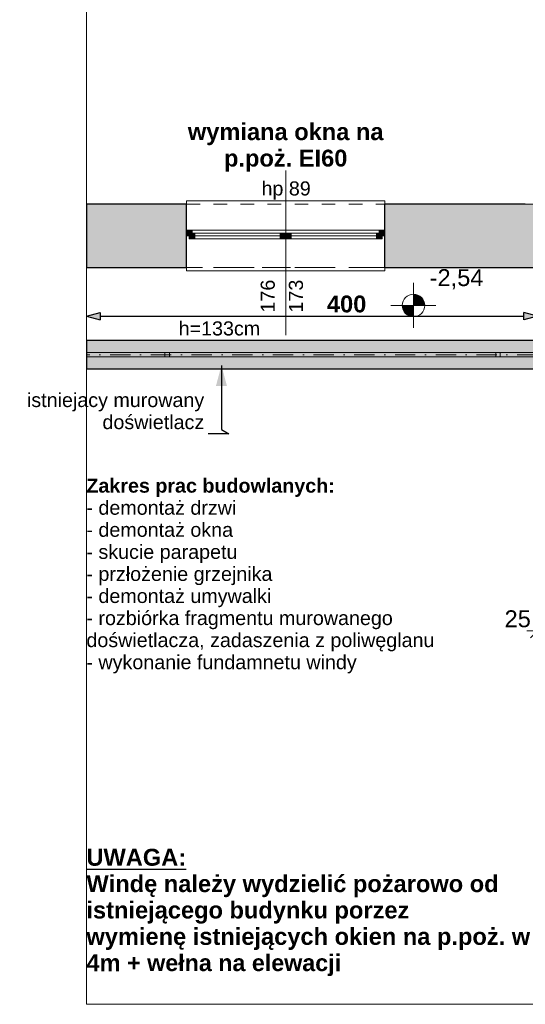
# Model space of a CAD drawing. Header units: centimetres. Extents: x -509 to 939, y -960 to 494.
# Tile 1 of 14: x -509 to -61, y -960 to -87. Entities that reach past the tile are written whole.
import ezdxf

# ---------------------------------------------------------------- set-up
doc = ezdxf.new("R2010")
doc.units = ezdxf.units.CM
doc.header["$MEASUREMENT"] = 0
for name, pattern in [('Kropki i Kreski', [36, 18, -9, 0, -9]), ('Przerywana', [24, 12, -12]), ('Przerywana długa', [39, 25, -14]), ('Wipeout_Contour', [100, 0, -100])]:
    doc.linetypes.add(name, pattern=pattern)
for name, color, linetype, lineweight in [('130-Teren_Nr_pióra__19', 255, 'Continuous', 0), ('220 - ŚCIANY WEWNĘTRZNE_Nr_pióra__27', 7, 'Continuous', 25), ('220-A Ściany_Nr_pióra__120', 7, 'Continuous', 13), ('220-Ściany_Nr_pióra__19', 255, 'Continuous', 13), ('299-A Wymiary Opisy_Nr_pióra__6', 5, 'Continuous', 13), ('440-Stropy_Nr_pióra__19', 255, 'Continuous', 0), ('830-Teksty Etykiety_Nr_pióra__6', 5, 'Continuous', 13), ('A-TABELKA_Nr_pióra__7', 7, 'Continuous', 13), ('Nowe_299-Wymiary Opisy_Nr_pióra__140', 1, 'Continuous', 25), ('Nowe_299-Wymiary Opisy_Nr_pióra__20', 1, 'Continuous', 13), ('Nowe_299-Wymiary Opisy_Nr_pióra__6', 5, 'Continuous', 13), ('Nowe_A-TABELKA_Nr_pióra__140', 1, 'Continuous', 25), ('Nowe_Bloki tekstowe_Nr_pióra__140', 1, 'Continuous', 25), ('Nowe_Bloki tekstowe_Nr_pióra__6', 5, 'Continuous', 13), ('Okna Archicada_Nr_pióra__27', 7, 'Continuous', 25), ('Znaczniki okien Archicada_Nr_pióra__7', 7, 'Continuous', 13)]:
    doc.layers.add(name, color=color, linetype=linetype, lineweight=lineweight)
for name, color, linetype in [('220 - ŚCIANY WEWNĘTRZNE', 7, 'Continuous'), ('440-Stropy', 7, 'Continuous'), ('Nowe_299-Wymiary Opisy', 7, 'Continuous'), ('Okna Archicada', 7, 'Continuous')]:
    doc.layers.add(name, color=color, linetype=linetype)
for name, color, linetype, lineweight, true_color in [('270-Dachy Powłoki_Nr_pióra__92', 7, 'Continuous', 13, 0xbf8080), ('299-A Wymiary Opisy_Nr_pióra__45', 7, 'Continuous', 15, 0x40a5ff), ('420-Słupy_Nr_pióra__88', 7, 'Continuous', 13, 0xfd4435), ('440-K Belki_Nr_pióra__44', 7, 'Continuous', 13, 0x029e21), ('830-Teksty Etykiety_Nr_pióra__85', 7, 'Continuous', 13, 0x80c2ff), ('Nowe_299-Wymiary Opisy_Nr_pióra__45', 7, 'Continuous', 15, 0x40a5ff), ('Nowe_299-Wymiary Opisy_Nr_pióra__85', 7, 'Continuous', 13, 0x80c2ff), ('Okna Archicada_Nr_pióra__23', 7, 'Continuous', 15, 0xff6600), ('Okna Archicada_Nr_pióra__3', 7, 'Continuous', 13, 0xff6600), ('Znaczniki okien Archicada_Nr_pióra__45', 7, 'Continuous', 15, 0x40a5ff)]:
    doc.layers.add(name, color=color, linetype=linetype, lineweight=lineweight, true_color=true_color)
doc.styles.add('STYL_AUTOMATYCZNY_1', font='arial.ttf')
doc.styles.add('STYL_AUTOMATYCZNY_2', font='arial.ttf')
doc.styles.add('STYL_AUTOMATYCZNY_3', font='arial.ttf')
doc.styles.add('STYL_AUTOMATYCZNY_4', font='arial.ttf')
doc.dimstyles.new('STYL_AUTOMATYCZNY__1', dxfattribs={"dimtxt": 15, "dimasz": 11.875, "dimexe": 0.18, "dimexo": 0.0625, "dimgap": 0, "dimtad": 1, "dimtih": 1, "dimtoh": 1, "dimdec": 0, "dimzin": 0, "dimdsep": 46, "dimtxsty": 'STYL_AUTOMATYCZNY_2', "dimblk": 'ARROWHEAD_6', "dimblk1": 'ARROWHEAD_6', "dimblk2": 'ARROWHEAD_6', "dimcen": 0.09, "dimse1": 1, "dimse2": 1, "dimclrd": 256, "dimclre": 256, "dimclrt": 5, "dimadec": 1, "dimazin": 0, "dimtfac": 1, "dimtdec": 4, "dimtmove": 0, "dimatfit": 3, "dimfxl": 1, "dimtolj": 1, "dimtzin": 0, "dimarcsym": 0})
doc.dimstyles.new('STYL_AUTOMATYCZNY__4', dxfattribs={"dimtxt": 15, "dimasz": 11.875, "dimexe": 0.18, "dimexo": 0.0625, "dimgap": 0, "dimtad": 1, "dimtih": 1, "dimtoh": 1, "dimdec": 0, "dimzin": 0, "dimdsep": 46, "dimtxsty": 'STYL_AUTOMATYCZNY_3', "dimblk": 'ARROWHEAD_5', "dimblk1": 'ARROWHEAD_5', "dimblk2": 'ARROWHEAD_5', "dimcen": 0.09, "dimse1": 1, "dimse2": 1, "dimclrd": 1, "dimclre": 1, "dimclrt": 1, "dimadec": 1, "dimazin": 0, "dimtfac": 1, "dimtdec": 4, "dimtmove": 2, "dimatfit": 3, "dimfxl": 1, "dimtolj": 1, "dimtzin": 0, "dimarcsym": 0})
doc.dimstyles.new('STYL_AUTOMATYCZNY__5', dxfattribs={"dimtxt": 0.18, "dimasz": 18.24, "dimexe": 0.18, "dimexo": 0.0625, "dimgap": 0, "dimtad": 0, "dimtih": 1, "dimtoh": 1, "dimdec": 4, "dimzin": 0, "dimdsep": 46, "dimcen": 0.09, "dimadec": 0, "dimazin": 0, "dimtfac": 1, "dimtdec": 4, "dimtmove": 0, "dimatfit": 3, "dimldrblk": 'ARROWHEAD_5', "dimfxl": 1, "dimtolj": 1, "dimtzin": 0, "dimarcsym": 0})

# ---------------------------------------------------------------- blocks, each defined once
blk = doc.blocks.new('*D1')
at = {"layer": 'Nowe_299-Wymiary Opisy_Nr_pióra__45', "color": 161, "linetype": 'Continuous', "lineweight": 15, "true_color": 0x40a5ff}
for p, q in [((-43.61, -622.76), (-56.11, -635.26)), ((-18.61, -622.76), (-31.11, -635.26))]:
    blk.add_line(p, q, dxfattribs=at)
at = {"layer": 'Nowe_299-Wymiary Opisy_Nr_pióra__85', "color": 151, "linetype": 'Continuous', "lineweight": 13, "true_color": 0x80c2ff}
for p, q in [((-49.86, -640.73), (-49.86, -617.29)), ((-24.86, -640.73), (-24.86, -617.29)), ((-59.23, -629.01), (-49.86, -629.01)), ((-49.86, -629.01), (-24.86, -629.01))]:
    blk.add_line(p, q, dxfattribs=at)
at = {"layer": 'Nowe_299-Wymiary Opisy_Nr_pióra__6', "color": 5, "lineweight": 13, "insert": (-78.99, -626.01), "char_height": 15, "attachment_point": 7, "style": 'STYL_AUTOMATYCZNY_2'}
blk.add_mtext('\\A1;{\\pql;\\fArial|b0|i0|c238|p0;\\W1.000000;25}', dxfattribs=at)
blk = doc.blocks.new('ARROWHEAD_6')
at = {"color": 0, "linetype": 'Continuous', "lineweight": 0}
for p, q in [((0, 0), (-1, 0)), ((-0.5, -0.5), (0.5, 0.5))]:
    blk.add_line(p, q, dxfattribs=at)
blk = doc.blocks.new('*D16')
at = {"layer": 'Nowe_299-Wymiary Opisy_Nr_pióra__140', "linetype": 'Continuous', "lineweight": 25}
for points in [[(-449.86, -349.64), (-437.79, -352.87), (-437.79, -346.4)], [(-49.86, -349.64), (-61.93, -346.4), (-61.93, -352.87)]]:
    blk.add_hatch(color=1, dxfattribs=at).paths.add_polyline_path(points)
at = {"layer": 'Nowe_299-Wymiary Opisy_Nr_pióra__140', "color": 1, "linetype": 'Continuous', "lineweight": 25}
for p, q in [((-449.86, -349.64), (-437.79, -346.4)), ((-437.79, -346.4), (-437.79, -352.87)), ((-61.93, -352.87), (-61.93, -346.4)), ((-49.86, -349.64), (-61.93, -346.4)), ((-449.86, -349.64), (-437.79, -352.87)), ((-437.79, -349.64), (-61.93, -349.64)), ((-49.86, -349.64), (-61.93, -352.87))]:
    blk.add_line(p, q, dxfattribs=at)
at = {"layer": 'Nowe_299-Wymiary Opisy_Nr_pióra__20', "color": 1, "lineweight": 13, "insert": (-236.57, -346.64), "char_height": 15, "attachment_point": 7, "style": 'STYL_AUTOMATYCZNY_3'}
blk.add_mtext('\\A1;{\\pql;\\fArial|b1|i0|c238|p0;\\W1.000000;400}', dxfattribs=at)
blk = doc.blocks.new('ARROWHEAD_5')
at = {"linetype": 'Continuous', "lineweight": 0}
blk.add_hatch(color=0, dxfattribs=at).paths.add_polyline_path([(-1, 0.2679), (0, 0), (-1, -0.2679)])
at = {"color": 0, "linetype": 'Continuous', "lineweight": 0}
blk.add_line((0, 0), (-1, 0), dxfattribs=at)

msp = doc.modelspace()

# ---------------------------------------------------------------- hatches: boundary and pattern name
at = {"layer": '220-Ściany_Nr_pióra__19', "linetype": 'Continuous', "lineweight": 13}
h = msp.add_hatch(dxfattribs=at)
h.set_pattern_fill('Podwójny_szraf_1_4_0001', color=255, style=0, pattern_type=2)
h.set_pattern_definition([(45, (0, 0), (-22.981, 22.981), []), (45, (-4.596, 4.596), (-22.981, 22.981), [])])
h.paths.add_polyline_path([(-60.62, 390.38), (-449.86, 390.38), (-449.86, -250.47), (-60.62, -250.47), (-60.62, 141.53), (282.38, 141.53), (282.38, -960.47), (367.7, -960.47), (367.7, 141.53), (367.7, 390.38)])

# ---------------------------------------------------------------- linework, layer by layer
at = {"layer": '130-Teren_Nr_pióra__19', "color": 255, "linetype": 'Continuous', "lineweight": 0, "flags": 128}
msp.add_lwpolyline([(-449.86, -396.47), (-49.86, -396.47), (-49.86, -560.47), (175.14, -560.47), (175.14, -396.47), (240.38, -396.47), (240.38, -960.47), (-449.86, -960.47)], close=True, dxfattribs=at)

# ---------------------------------------------------------------- next in the draw order: wipeouts: each hides what was drawn before it
at = {"color": 254, "linetype": 'Wipeout_Contour', "lineweight": 0, "ltscale": 4498.88781}
msp.add_wipeout([(-449.86, 390.38), (-449.86, -250.47), (282.38, -250.47), (282.38, -960.47), (367.7, -960.47), (367.7, -250.47), (367.7, 390.38)], dxfattribs=at).dxf.layer = '440-Stropy'

# ---------------------------------------------------------------- next in the draw order: linework, layer by layer
at = {"layer": '440-Stropy_Nr_pióra__19', "color": 255, "linetype": 'Continuous', "lineweight": 0, "flags": 128}
msp.add_lwpolyline([(-449.86, 390.38), (-449.86, -250.47), (282.38, -250.47), (282.38, -960.47), (367.7, -960.47), (367.7, -250.47), (367.7, 390.38)], close=True, dxfattribs=at)

# ---------------------------------------------------------------- next in the draw order: wipeouts: each hides what was drawn before it
at = {"color": 254, "linetype": 'Wipeout_Contour', "lineweight": 0, "ltscale": 1852.799737}
msp.add_wipeout([(-449.86, -396.47), (-46.86, -396.47), (-46.86, -306.47), (-449.86, -306.47)], dxfattribs=at).dxf.layer = '440-Stropy'

# ---------------------------------------------------------------- next in the draw order: linework, layer by layer
at = {"layer": '440-Stropy_Nr_pióra__19', "color": 255, "linetype": 'Continuous', "lineweight": 0, "flags": 128}
msp.add_lwpolyline([(-449.86, -396.47), (-46.86, -396.47), (-46.86, -306.47), (-449.86, -306.47)], close=True, dxfattribs=at)

# ---------------------------------------------------------------- next in the draw order: wipeouts: each hides what was drawn before it
at = {"color": 254, "linetype": 'Wipeout_Contour', "lineweight": 0, "ltscale": 5304.275944}
msp.add_wipeout([(-449.86, -250.47), (240.38, -250.47), (282.38, -250.47), (282.38, -960.47), (367.7, -960.47), (367.7, -250.47), (367.7, 390.38), (240.38, 390.38), (-449.86, 390.38)], dxfattribs=at).dxf.layer = '440-Stropy'

# ---------------------------------------------------------------- next in the draw order: hatches: boundary and pattern name
at = {"layer": '220 - ŚCIANY WEWNĘTRZNE', "linetype": 'Continuous', "lineweight": 0, "true_color": 0x7f7f7f}
for points in [[(-449.86, -250.47), (-449.86, -306.47), (-361.12, -306.47), (-361.12, -250.47)], [(-185.12, -306.47), (-31.12, -306.47), (-31.12, -250.47), (-185.12, -250.47)], [(-49.86, -371.47), (-449.86, -371.47), (-449.86, -396.47), (-49.86, -396.47)]]:
    msp.add_hatch(color=8, dxfattribs=at).paths.add_polyline_path(points)
at = {"layer": '299-A Wymiary Opisy_Nr_pióra__45', "linetype": 'Continuous', "lineweight": 15, "true_color": 0x40a5ff}
for points in [[(-159.83, -340.17), (-149.83, -340.17), (-150.59, -336.35), (-152.76, -333.1), (-156, -330.94), (-159.83, -330.17)], [(-159.83, -340.17), (-169.83, -340.17), (-169.07, -344), (-166.9, -347.25), (-163.66, -349.41), (-159.83, -350.17)]]:
    msp.add_hatch(color=161, dxfattribs=at).paths.add_polyline_path(points)

# ---------------------------------------------------------------- next in the draw order: linework, layer by layer
at = {"layer": '220 - ŚCIANY WEWNĘTRZNE_Nr_pióra__27', "color": 7, "linetype": 'Continuous', "lineweight": 25}
for p, q in [((-361.12, -273.47), (-361.12, -250.47)), ((-185.12, -273.47), (-185.12, -250.47)), ((-361.12, -278.47), (-361.12, -273.47)), ((-361.12, -306.47), (-361.12, -278.47)), ((-185.12, -278.47), (-185.12, -273.47)), ((-185.12, -306.47), (-185.12, -278.47))]:
    msp.add_line(p, q, dxfattribs=at)
at = {"layer": '220 - ŚCIANY WEWNĘTRZNE_Nr_pióra__27', "color": 7, "linetype": 'Continuous', "lineweight": 25, "flags": 128}
for points in [[(-361.12, -250.47), (-449.86, -250.47)], [(-449.86, -250.47), (-449.86, -306.47)], [(-60.62, -250.47), (-185.12, -250.47)], [(-449.86, -306.47), (-361.12, -306.47)], [(-185.12, -306.47), (-31.12, -306.47)], [(-49.86, -371.47), (-449.86, -371.47)], [(-449.86, -371.47), (-449.86, -396.47)], [(-449.86, -396.47), (-49.86, -396.47)]]:
    msp.add_lwpolyline(points, dxfattribs=at)
at = {"layer": '220-A Ściany_Nr_pióra__120', "color": 7, "linetype": 'Przerywana długa', "lineweight": 13}
msp.add_line((-449.86, -306.47), (-449.86, 390.38), dxfattribs=at)
at = {"layer": '270-Dachy Powłoki_Nr_pióra__92', "color": 23, "linetype": 'Przerywana długa', "lineweight": 13, "true_color": 0xbf8080, "flags": 128}
for points in [[(-449.86, -396.47), (-449.86, -306.47)], [(-49.86, -396.47), (-449.86, -396.47)]]:
    msp.add_lwpolyline(points, dxfattribs=at)
at = {"layer": '299-A Wymiary Opisy_Nr_pióra__45', "color": 161, "linetype": 'Continuous', "lineweight": 15, "true_color": 0x40a5ff}
for p, q in [((-159.83, -360.17), (-159.83, -320.17)), ((-179.83, -340.17), (-139.83, -340.17))]:
    msp.add_line(p, q, dxfattribs=at)
msp.add_circle((-159.83, -340.17), 10, dxfattribs=at)
at = {"layer": '420-Słupy_Nr_pióra__88', "color": 20, "linetype": 'Przerywana', "lineweight": 13, "true_color": 0xfd4435}
for p, q in [((-380.23, -381.97), (-380.23, -385.97)), ((-376.23, -381.97), (-380.23, -381.97)), ((-376.23, -385.97), (-376.23, -381.97)), ((-86.79, -381.97), (-86.79, -385.97)), ((-82.79, -381.97), (-86.79, -381.97)), ((-82.79, -385.97), (-82.79, -381.97)), ((-380.23, -385.97), (-376.23, -385.97)), ((-86.79, -385.97), (-82.79, -385.97))]:
    msp.add_line(p, q, dxfattribs=at)
at = {"layer": '440-K Belki_Nr_pióra__44', "color": 104, "linetype": 'Continuous', "lineweight": 13, "true_color": 0x029e21}
for p, q in [((-49.86, -381.97), (-449.86, -381.97)), ((-449.86, -381.97), (-449.86, -385.97)), ((-49.86, -385.97), (-449.86, -385.97))]:
    msp.add_line(p, q, dxfattribs=at)
at = {"layer": '440-K Belki_Nr_pióra__44', "color": 104, "linetype": 'Kropki i Kreski', "lineweight": 13, "true_color": 0x029e21}
msp.add_line((-49.86, -383.97), (-449.86, -383.97), dxfattribs=at)
at = {"layer": '440-Stropy_Nr_pióra__19', "color": 255, "linetype": 'Continuous', "lineweight": 0, "flags": 128}
msp.add_lwpolyline([(-449.86, -250.47), (240.38, -250.47), (282.38, -250.47), (282.38, -960.47), (367.7, -960.47), (367.7, -250.47), (367.7, 390.38), (240.38, 390.38), (-449.86, 390.38)], close=True, dxfattribs=at)

# ---------------------------------------------------------------- next in the draw order: texts
at = {"layer": '299-A Wymiary Opisy_Nr_pióra__6', "color": 5, "lineweight": 13, "insert": (-145.47, -325.81), "char_height": 15, "attachment_point": 7, "style": 'STYL_AUTOMATYCZNY_2'}
msp.add_mtext('\\A1;{\\pql;\\fArial|b0|i0|c238|p0;\\W1.000000;-2,54}', dxfattribs=at)
at = {"layer": '830-Teksty Etykiety_Nr_pióra__6', "color": 5, "linetype": 'Continuous', "lineweight": 13, "insert": (-345.37, -450.17), "char_height": 12.5, "attachment_point": 9, "line_spacing_factor": 0.940077, "style": 'STYL_AUTOMATYCZNY_2'}
msp.add_mtext('\\A1;{\\pqr;\\fArial|b0|i0|c238|p0;\\W1.000000;istniejacy murowany \\P\\pqr;\\fArial|b0|i0|c238|p0;\\W1.000000;doświetlacz}', dxfattribs=at)
at = {"layer": 'A-TABELKA_Nr_pióra__7', "color": 7, "linetype": 'Continuous', "lineweight": 13, "insert": (-331.89, -354.35), "char_height": 12.5, "attachment_point": 2, "style": 'STYL_AUTOMATYCZNY_1'}
msp.add_mtext('\\A1;{\\pqc;\\fArial|b0|i0|c238|p0;\\W1.000000;h=133cm}', dxfattribs=at)
at = {"layer": 'Nowe_A-TABELKA_Nr_pióra__140', "color": 1, "linetype": 'Continuous', "lineweight": 25, "insert": (-449.86, -822.47), "char_height": 15, "width": 461.4276, "attachment_point": 1, "line_spacing_factor": 0.936354, "style": 'STYL_AUTOMATYCZNY_4'}
msp.add_mtext('\\A1;{\\pql;\\fArial|b1|i0|c238|p0;\\L\\W1.000000;\\LUWAGA:\\P\\pql;\\fArial|b1|i0|c238|p0;\\l\\W1.000000;\\lWindę należy wydzielić pożarowo od istniejącego budynku porzez\\P\\pql;\\fArial|b1|i0|c238|p0;\\l\\W1.000000;\\lwymienę istniejąc\\fArial|b1|i0|c238|p0;\\l\\W1.000000;\\lych\\fArial|b1|i0|c238|p0;\\l\\W1.000000;\\l ok\\fArial|b1|i0|c238|p0;\\l\\W1.000000;\\lien\\fArial|b1|i0|c238|p0;\\l\\W1.000000;\\l na p.poż. w pasie 4m \\fArial|b1|i0|c238|p0;\\l\\H0.984482x;\\W1.000000;\\l+ wełna na elewacj\\fArial|b1|i0|c238|p0;\\H1.015763x;\\W1.000000;i}', dxfattribs=at)
at = {"layer": 'Nowe_Bloki tekstowe_Nr_pióra__140', "color": 1, "linetype": 'Continuous', "lineweight": 25, "insert": (-273.12, -178.5), "char_height": 15, "width": 173.2349, "attachment_point": 2, "line_spacing_factor": 0.938653, "style": 'STYL_AUTOMATYCZNY_4'}
msp.add_mtext('\\A1;{\\pqc;\\fArial|b1|i0|c238|p0;\\W1.000000;wymiana okna na p.poż.\\fArial|b1|i0|c238|p0;\\W1.000000; EI60}', dxfattribs=at)
at = {"layer": 'Nowe_Bloki tekstowe_Nr_pióra__6', "color": 5, "linetype": 'Continuous', "lineweight": 13, "insert": (-449.86, -493.88), "char_height": 12.5, "width": 314.2723, "attachment_point": 1, "line_spacing_factor": 0.939799, "style": 'STYL_AUTOMATYCZNY_4'}
msp.add_mtext('\\A1;{\\pql;\\fArial|b1|i0|c238|p0;\\W1.000000;Zakres prac budowlanych:\\P\\pql;\\fArial|b0|i0|c238|p0;\\W1.000000;- demontaż drzwi\\P\\pql;\\fArial|b0|i0|c238|p0;\\W1.000000;- demontaż okna\\P\\pql;\\fArial|b0|i0|c238|p0;\\W1.000000;- skucie parapetu\\P\\pql;\\fArial|b0|i0|c238|p0;\\W1.000000;- przłożenie grzejnika\\P\\pql;\\fArial|b0|i0|c238|p0;\\W1.000000;- demontaż umywalki\\P\\pql;\\fArial|b0|i0|c238|p0;\\W1.000000;- rozbiórka fragmentu murowanego doświetlacza, zadaszenia\\fArial|b0|i0|c238|p0;\\W1.000000; z poliwęglanu\\P\\pql;\\fArial|b0|i0|c238|p0;\\W1.000000;- wykonanie fundamnetu windy}', dxfattribs=at)

# ---------------------------------------------------------------- next in the draw order: dimensions: what is measured, and where the dimension line sits
at = {"layer": 'Nowe_299-Wymiary Opisy', "color": 151, "linetype": 'Continuous', "lineweight": 13, "true_color": 0x80c2ff}
dim = msp.add_linear_dim(base=(-24.86, -629.01), p1=(-49.86, -434.47), p2=(-24.86, -434.47), dimstyle='STYL_AUTOMATYCZNY__1', dxfattribs=at)
dim.commit()
dim.dimension.update_dxf_attribs({"geometry": '*D1', "text_midpoint": (-67.57, -618.51), "dimtype": 160})

# ---------------------------------------------------------------- next in the draw order: leaders
at = {"layer": '830-Teksty Etykiety_Nr_pióra__85', "color": 151, "linetype": 'Continuous', "lineweight": 13, "true_color": 0x80c2ff, "annotation_type": 0, "has_hookline": 1, "hookline_direction": 1, "text_width": 155.76}
msp.add_leader([(-330.1, -393.44), (-330.1, -450.17), (-323.53, -454.26), (-341.77, -454.26)], dimstyle='STYL_AUTOMATYCZNY__5', dxfattribs=at)

# ---------------------------------------------------------------- next in the draw order: wipeouts: each hides what was drawn before it
at = {"color": 254, "linetype": 'Wipeout_Contour', "lineweight": 0, "ltscale": 2280.07921}
msp.add_wipeout([(-185.12, -273.47), (-185.12, -250.47), (-185.12, -247.47), (-361.12, -247.47), (-361.12, -250.47), (-361.12, -273.47)], dxfattribs=at).dxf.layer = 'Okna Archicada'
at = {"color": 254, "linetype": 'Wipeout_Contour', "lineweight": 0, "ltscale": 2458.515777}
msp.add_wipeout([(-361.12, -278.47), (-361.12, -306.47), (-361.12, -309.47), (-185.12, -309.47), (-185.12, -306.47), (-185.12, -278.47)], dxfattribs=at).dxf.layer = 'Okna Archicada'

# ---------------------------------------------------------------- next in the draw order: hatches: boundary and pattern name
at = {"layer": 'Okna Archicada', "linetype": 'Continuous', "lineweight": 0, "true_color": 0x7f7f7f}
for points in [[(-361.12, -278.47), (-358.62, -278.47), (-358.62, -275.97), (-356.12, -275.97), (-356.12, -273.47), (-361.12, -273.47)], [(-185.12, -273.47), (-190.12, -273.47), (-190.12, -275.97), (-187.62, -275.97), (-187.62, -278.47), (-185.12, -278.47)]]:
    msp.add_hatch(color=8, dxfattribs=at).paths.add_polyline_path(points)

# ---------------------------------------------------------------- next in the draw order: linework, layer by layer
at = {"layer": '270-Dachy Powłoki_Nr_pióra__92', "color": 23, "linetype": 'Przerywana długa', "lineweight": 13, "true_color": 0xbf8080, "flags": 128}
msp.add_lwpolyline([(-449.86, -306.47), (-49.86, -306.47)], dxfattribs=at)
at = {"layer": 'Okna Archicada_Nr_pióra__27', "color": 7, "linetype": 'Continuous', "lineweight": 25}
for p, q in [((-361.12, -273.47), (-361.12, -250.47)), ((-185.12, -273.47), (-185.12, -250.47)), ((-361.12, -278.47), (-361.12, -273.47)), ((-361.12, -278.47), (-361.12, -273.47)), ((-361.12, -306.47), (-361.12, -278.47)), ((-185.12, -278.47), (-185.12, -273.47)), ((-185.12, -278.47), (-185.12, -273.47)), ((-185.12, -306.47), (-185.12, -278.47))]:
    msp.add_line(p, q, dxfattribs=at)
at = {"layer": 'Okna Archicada_Nr_pióra__3', "color": 30, "linetype": 'Continuous', "lineweight": 13, "true_color": 0xff6600}
for p, q in [((-361.12, -250.47), (-361.12, -247.47)), ((-361.12, -247.47), (-185.12, -247.47)), ((-185.12, -247.47), (-185.12, -250.47)), ((-361.12, -306.47), (-361.12, -309.47)), ((-361.12, -309.47), (-185.12, -309.47)), ((-185.12, -309.47), (-185.12, -306.47))]:
    msp.add_line(p, q, dxfattribs=at)
at = {"layer": 'Okna Archicada_Nr_pióra__3', "color": 30, "linetype": 'Przerywana', "lineweight": 13, "true_color": 0xff6600}
for p, q in [((-361.12, -250.47), (-185.12, -250.47)), ((-361.12, -306.47), (-185.12, -306.47))]:
    msp.add_line(p, q, dxfattribs=at)

# ---------------------------------------------------------------- next in the draw order: texts
at = {"layer": 'Znaczniki okien Archicada_Nr_pióra__7', "color": 7, "lineweight": 13, "insert": (-294.57, -246.38), "char_height": 12.5, "attachment_point": 7, "style": 'STYL_AUTOMATYCZNY_1'}
msp.add_mtext('\\A1;{\\pql;\\pt0;\\fArial|b0|i0|c238|p0;\\W1.000000;hp 89\\fArial|b0|i0|c238|p0;\\W1.000000;\\A1{\\H.66x;\\S^  ;}\\fArial|b0|i0|c238|p0;\\W1.000000;\\fArial|b0|i0|c238|p0;\\W1.000000;}', dxfattribs=at)

# ---------------------------------------------------------------- next in the draw order: dimensions: what is measured, and where the dimension line sits
at = {"layer": 'Nowe_299-Wymiary Opisy', "color": 1, "linetype": 'Continuous', "lineweight": 25}
dim = msp.add_linear_dim(base=(-49.86, -349.64), p1=(-449.86, -306.47), p2=(-49.86, -308.47), dimstyle='STYL_AUTOMATYCZNY__4', dxfattribs=at)
dim.commit()
dim.dimension.update_dxf_attribs({"geometry": '*D16', "text_midpoint": (-219.45, -339.14), "dimtype": 160})

# ---------------------------------------------------------------- next in the draw order: wipeouts: each hides what was drawn before it
at = {"color": 254, "linetype": 'Wipeout_Contour', "lineweight": 0, "ltscale": 3361.002}
msp.add_wipeout([(-278.12, -280.97), (-278.12, -275.97), (-273.12, -275.97), (-273.12, -273.47), (-356.12, -273.47), (-356.12, -275.97), (-353.62, -275.97), (-353.62, -280.97)], dxfattribs=at).dxf.layer = 'Okna Archicada'

# ---------------------------------------------------------------- next in the draw order: hatches: boundary and pattern name
at = {"layer": 'Okna Archicada', "linetype": 'Continuous', "lineweight": 0, "true_color": 0x7f7f7f}
for points in [[(-358.62, -280.97), (-353.62, -280.97), (-353.62, -275.97), (-358.62, -275.97)], [(-273.12, -275.97), (-278.12, -275.97), (-278.12, -280.97), (-273.12, -280.97)]]:
    msp.add_hatch(color=8, dxfattribs=at).paths.add_polyline_path(points)

# ---------------------------------------------------------------- next in the draw order: linework, layer by layer
at = {"layer": 'Okna Archicada_Nr_pióra__23', "color": 30, "linetype": 'Continuous', "lineweight": 15, "true_color": 0xff6600}
for p, q in [((-361.12, -278.47), (-358.62, -278.47)), ((-358.62, -278.47), (-358.62, -275.97)), ((-358.62, -275.97), (-358.62, -280.97))]:
    msp.add_line(p, q, dxfattribs=at)

# ---------------------------------------------------------------- next in the draw order: wipeouts: each hides what was drawn before it
at = {"color": 254, "linetype": 'Wipeout_Contour', "lineweight": 0, "ltscale": 1687.262553}
msp.add_wipeout([(-278.12, -275.97), (-353.62, -275.97), (-353.62, -280.97), (-278.12, -280.97)], dxfattribs=at).dxf.layer = 'Okna Archicada'
at = {"color": 254, "linetype": 'Wipeout_Contour', "lineweight": 0, "ltscale": 2892.585352}
msp.add_wipeout([(-192.62, -280.97), (-192.62, -275.97), (-190.12, -275.97), (-190.12, -273.47), (-273.12, -273.47), (-273.12, -275.97), (-268.12, -275.97), (-268.12, -280.97)], dxfattribs=at).dxf.layer = 'Okna Archicada'

# ---------------------------------------------------------------- next in the draw order: hatches: boundary and pattern name
at = {"layer": 'Okna Archicada', "linetype": 'Continuous', "lineweight": 0, "true_color": 0x7f7f7f}
for points in [[(-273.12, -280.97), (-268.12, -280.97), (-268.12, -275.97), (-273.12, -275.97)], [(-187.62, -275.97), (-192.62, -275.97), (-192.62, -280.97), (-187.62, -280.97)]]:
    msp.add_hatch(color=8, dxfattribs=at).paths.add_polyline_path(points)

# ---------------------------------------------------------------- next in the draw order: linework, layer by layer
at = {"layer": 'Okna Archicada_Nr_pióra__23', "color": 30, "linetype": 'Continuous', "lineweight": 15, "true_color": 0xff6600}
for p, q in [((-356.12, -273.47), (-361.12, -273.47)), ((-358.62, -275.97), (-356.12, -275.97)), ((-353.62, -275.97), (-358.62, -275.97)), ((-356.12, -275.97), (-356.12, -273.47)), ((-353.62, -280.97), (-353.62, -275.97)), ((-278.12, -275.97), (-353.62, -275.97)), ((-353.62, -278.47), (-278.12, -278.47)), ((-273.12, -275.97), (-278.12, -275.97)), ((-278.12, -275.97), (-278.12, -280.97)), ((-273.12, -280.97), (-273.12, -275.97)), ((-273.12, -275.97), (-273.12, -280.97)), ((-187.62, -275.97), (-187.62, -278.47)), ((-187.62, -280.97), (-187.62, -275.97)), ((-187.62, -278.47), (-185.12, -278.47)), ((-358.62, -280.97), (-353.62, -280.97)), ((-353.62, -280.97), (-278.12, -280.97)), ((-278.12, -280.97), (-273.12, -280.97))]:
    msp.add_line(p, q, dxfattribs=at)
at = {"layer": 'Okna Archicada_Nr_pióra__3', "color": 30, "linetype": 'Continuous', "lineweight": 13, "true_color": 0xff6600}
for p, q in [((-273.12, -273.47), (-356.12, -273.47)), ((-353.62, -280.97), (-278.12, -280.97))]:
    msp.add_line(p, q, dxfattribs=at)
at = {"layer": 'Znaczniki okien Archicada_Nr_pióra__45', "color": 161, "linetype": 'Continuous', "lineweight": 15, "true_color": 0x40a5ff}
msp.add_line((-273.12, -366.47), (-273.12, -220.47), dxfattribs=at)

# ---------------------------------------------------------------- next in the draw order: texts
at = {"layer": 'Znaczniki okien Archicada_Nr_pióra__7', "color": 7, "lineweight": 13, "char_height": 12.5, "attachment_point": 7, "rotation": 90, "style": 'STYL_AUTOMATYCZNY_1'}
for s, insert in [('\\A1;{\\pql;\\pt0;\\fArial|b0|i0|c238|p0;\\W1.000000;176\\fArial|b0|i0|c238|p0;\\W1.000000;\\A1{\\H.66x;\\S^  ;}\\fArial|b0|i0|c238|p0;\\W1.000000;\\fArial|b0|i0|c238|p0;\\W1.000000;}', (-279.16, -346.47)), ('\\A1;{\\pql;\\pt0;\\fArial|b0|i0|c238|p0;\\W1.000000;173\\fArial|b0|i0|c238|p0;\\W1.000000;\\A1{\\H.66x;\\S^  ;}\\fArial|b0|i0|c238|p0;\\W1.000000;\\fArial|b0|i0|c238|p0;\\W1.000000;}', (-254.15, -346.47))]:
    msp.add_mtext(s, dxfattribs=dict(at, insert=insert))

# ---------------------------------------------------------------- next in the draw order: wipeouts: each hides what was drawn before it
at = {"color": 254, "linetype": 'Wipeout_Contour', "lineweight": 0, "ltscale": 1450.232966}
msp.add_wipeout([(-192.62, -275.97), (-268.12, -275.97), (-268.12, -280.97), (-192.62, -280.97)], dxfattribs=at).dxf.layer = 'Okna Archicada'

# ---------------------------------------------------------------- next in the draw order: linework, layer by layer
at = {"layer": 'Okna Archicada_Nr_pióra__23', "color": 30, "linetype": 'Continuous', "lineweight": 15, "true_color": 0xff6600}
for p, q in [((-268.12, -275.97), (-273.12, -275.97)), ((-268.12, -280.97), (-268.12, -275.97)), ((-192.62, -275.97), (-268.12, -275.97)), ((-268.12, -278.47), (-192.62, -278.47)), ((-187.62, -275.97), (-192.62, -275.97)), ((-192.62, -275.97), (-192.62, -280.97)), ((-185.12, -273.47), (-190.12, -273.47)), ((-190.12, -273.47), (-190.12, -275.97)), ((-190.12, -275.97), (-187.62, -275.97)), ((-273.12, -280.97), (-268.12, -280.97)), ((-268.12, -280.97), (-192.62, -280.97)), ((-192.62, -280.97), (-187.62, -280.97))]:
    msp.add_line(p, q, dxfattribs=at)
at = {"layer": 'Okna Archicada_Nr_pióra__3', "color": 30, "linetype": 'Continuous', "lineweight": 13, "true_color": 0xff6600}
for p, q in [((-190.12, -273.47), (-273.12, -273.47)), ((-268.12, -280.97), (-192.62, -280.97))]:
    msp.add_line(p, q, dxfattribs=at)

doc.saveas('drawing.dxf')
